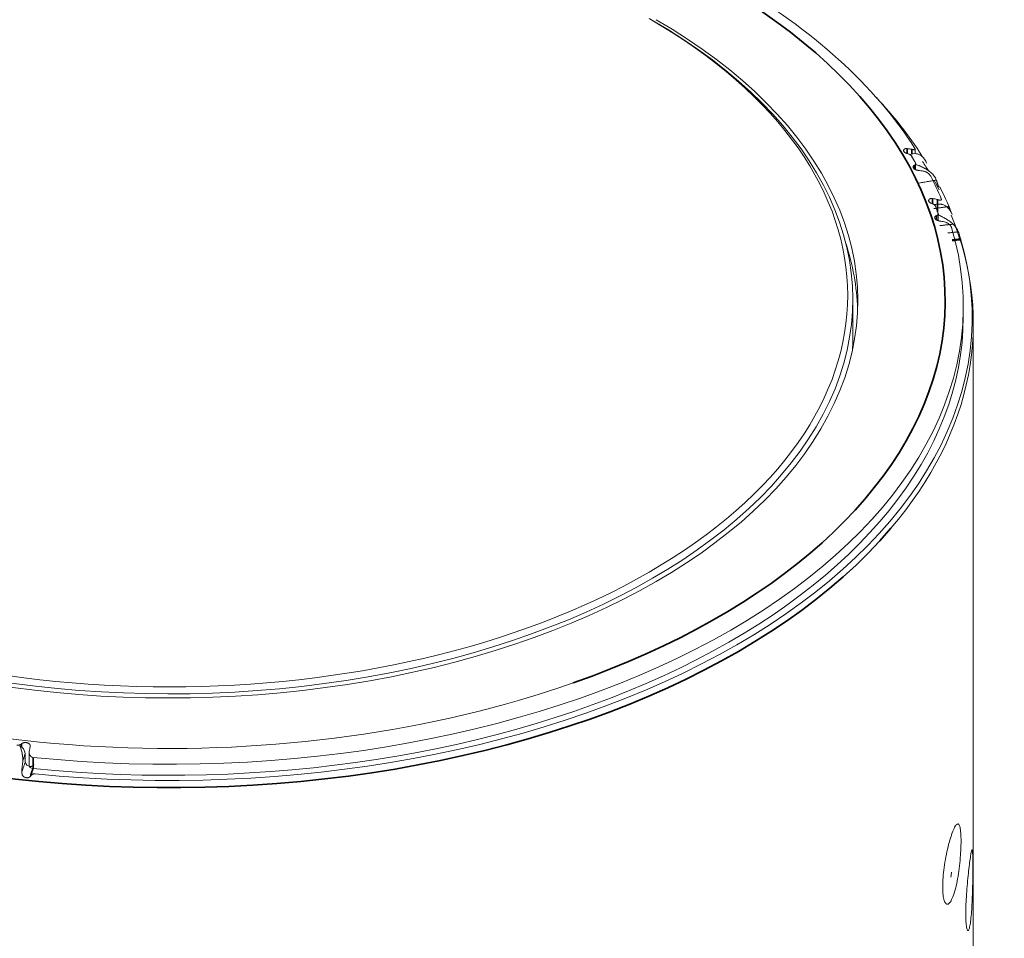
# Model space of a CAD drawing. Header units: millimetres. Extents: x 4 to 1188, y 1 to 840.
# Tile 149 of 256: x 1147 to 1161, y 262 to 274. Entities that reach past the tile are written whole.
import ezdxf

# ---------------------------------------------------------------- set-up
doc = ezdxf.new("R2010")
doc.units = ezdxf.units.MM
doc.layers.add('1', color=7, linetype='Continuous')

msp = doc.modelspace()

# ---------------------------------------------------------------- linework, layer by layer
at = {"layer": '1', "color": 154, "linetype": 'Continuous', "lineweight": 35}
for p, q in [((1159.2519, 272.4786), (1159.2519, 272.5433)), ((1159.3134, 272.4676), (1159.3134, 272.5338)), ((1159.3487, 272.2731), (1159.3487, 272.3203)), ((1159.5914, 271.8099), (1159.5914, 271.8804)), ((1159.6548, 271.7043), (1159.6548, 271.8667)), ((1159.6416, 271.5976), (1159.6416, 271.6525)), ((1147.5026, 264.644), (1147.5026, 264.6012)), ((1147.6584, 264.4625), (1147.6584, 264.3161))]:
    msp.add_line(p, q, dxfattribs=at)
at = {"layer": '1', "color": 154, "linetype": 'Continuous', "lineweight": 13}
for p, q in [((1159.3592, 272.4726), (1159.3592, 272.536)), ((1159.3656, 272.2637), (1159.3656, 272.3402)), ((1159.664, 271.5875), (1159.664, 271.6753)), ((1158.5315, 269.9972), (1158.5315, 270.5415)), ((1159.9982, 270.3074), (1159.9982, 270.4538)), ((1160.1315, 163.5097), (1160.1315, 270.2203)), ((1147.5518, 264.4054), (1147.5518, 264.5143)), ((1147.6032, 264.5315), (1147.6032, 264.354))]:
    msp.add_line(p, q, dxfattribs=at)
for centre, major_axis, ratio, start_param, end_param in [((1149.4649, 270.4538), (10.5333, 0), 0.5773503, 0.3512478, 0.7853982), ((1149.4649, 270.5252), (9.1333, 0), 0.5773503, 3.9269908, 7.0685835), ((1149.4649, 270.5415), (9.0667, 0), 0.5773503, 3.9269908, 7.0685835), ((1149.4649, 270.5959), (-9, 0), 0.5773503, 0.7853982, 3.9269908), ((1149.4649, 270.3074), (-10.6511, 0), 0.5773503, 3.4970237, 3.6351775), ((1149.4649, 270.5124), (10.4, 0), 0.5773503, 0.3074799, 0.3313897), ((1159.1738, 272.1943), (-0.3187, -0.1944), 0.7701381, 2.9921909, 3.4006617), ((1149.4649, 270.2203), (-10.6667, 0), 0.5773503, 3.4745033, 3.4986543), ((1149.4649, 270.4538), (10.5333, 0), 0.5773503, 0.236056, 0.2875427), ((1159.2979, 271.9777), (0.329, 0.1764), 0.7799815, 6.1768449, 6.5853157), ((1149.4649, 270.2203), (-10.6667, 0), 0.5773503, 3.4340062, 3.4550647), ((1149.4649, 270.3074), (-10.6511, 0), 0.5773503, 3.381832, 3.4245439), ((1149.4649, 270.5124), (10.4, 0), 0.5773503, 0.1922882, 0.216198), ((1159.5024, 271.537), (-0.3474, -0.1367), 0.7962061, 3.1277154, 3.5361862), ((1149.4649, 270.2203), (-10.6667, 0), 0.5773503, 2.6847854, 3.3773103), ((1149.4649, 270.4538), (10.5333, 0), 0.5773503, 4.540038, 6.4555363), ((1159.5826, 271.3135), (0.3551, 0.1151), 0.8025634, 0.0352464, 0.4437172), ((1149.4649, 270.3074), (-10.6511, 0), 0.5773503, 1.4026286, 3.3093521), ((1149.4649, 270.3074), (9.1333, 0), 0.5773503, 0.0206167, 0.1871211), ((1149.4649, 270.3074), (-10.5333, 0), 0.5773503, 1.3984453, 3.1415787), ((1149.4649, 269.9972), (-9.0667, 0), 0.5773503, 3.1188161, 3.1415927), ((1149.4649, 270.5252), (-10.2933, 0), 0.5773503, 0.8775843, 2.1183661), ((1147.5714, 264.3789), (0.0401, 0.3712), 0.1501956, 1.4961903, 1.9046611), ((1147.6698, 264.354), (0.0667, 0), 0.5773503, 3.1416017, 4.540038)]:
    msp.add_ellipse(centre, major_axis=major_axis, ratio=ratio, start_param=start_param, end_param=end_param, dxfattribs=at)
at = {"layer": '1', "color": 154, "linetype": 'Continuous', "lineweight": 35}
for centre, major_axis, start_param, end_param in [((1149.4649, 270.5252), (-10.2933, 0), 2.1183661, 3.9269908), ((1149.4649, 270.2203), (-10.6667, 0), 0.7853982, 2.6847854)]:
    msp.add_ellipse(centre, major_axis=major_axis, ratio=0.5773503, start_param=start_param, end_param=end_param, dxfattribs=at)
at = {"layer": '1', "color": 154, "linetype": 'Continuous', "lineweight": 13}
for points, knots in [([(1159.2519, 272.5433), (1159.2486, 272.5436), (1159.2421, 272.5436), (1159.236, 272.5429), (1159.2317, 272.542), (1159.2303, 272.5417), (1159.2276, 272.5409), (1159.2263, 272.5405), (1159.2225, 272.5391), (1159.2202, 272.5379), (1159.2171, 272.536), (1159.2161, 272.5353), (1159.2143, 272.5339), (1159.2134, 272.5331), (1159.2111, 272.5308), (1159.2098, 272.5291), (1159.2083, 272.5264), (1159.2078, 272.5255), (1159.2071, 272.5236), (1159.2068, 272.5227), (1159.2062, 272.5198), (1159.2061, 272.5178), (1159.2064, 272.5147), (1159.2065, 272.5137), (1159.207, 272.5117), (1159.2073, 272.5107), (1159.2085, 272.5076), (1159.2096, 272.5056), (1159.2116, 272.5027), (1159.2123, 272.5017), (1159.214, 272.4997), (1159.2149, 272.4988), (1159.2177, 272.496), (1159.2199, 272.4942), (1159.2234, 272.4916), (1159.2247, 272.4907), (1159.2273, 272.489), (1159.2287, 272.4882), (1159.2329, 272.4859), (1159.2358, 272.4845), (1159.2406, 272.4824), (1159.2422, 272.4818), (1159.2455, 272.4805), (1159.2472, 272.4799), (1159.2523, 272.4782), (1159.2558, 272.4772), (1159.2593, 272.4763)], [0, 0, 0, 0, 0.0625, 0.125, 0.125, 0.15625, 0.15625, 0.1875, 0.1875, 0.25, 0.25, 0.28125, 0.28125, 0.3125, 0.3125, 0.375, 0.375, 0.40625, 0.40625, 0.4375, 0.4375, 0.5, 0.5, 0.53125, 0.53125, 0.5625, 0.5625, 0.625, 0.625, 0.65625, 0.65625, 0.6875, 0.6875, 0.75, 0.75, 0.78125, 0.78125, 0.8125, 0.8125, 0.875, 0.875, 0.90625, 0.90625, 0.9375, 0.9375, 1, 1, 1, 1]), ([(1159.3551, 272.5463), (1159.3568, 272.5436), (1159.3579, 272.5412), (1159.3589, 272.5381), (1159.3591, 272.5372), (1159.3592, 272.5354), (1159.3591, 272.5339), (1159.3584, 272.5327), (1159.3578, 272.5318), (1159.3576, 272.5316), (1159.357, 272.5311), (1159.3567, 272.5309), (1159.3552, 272.5298), (1159.3535, 272.5293), (1159.3505, 272.5288), (1159.3494, 272.5287), (1159.3471, 272.5286), (1159.3458, 272.5285), (1159.3418, 272.5287), (1159.3389, 272.5289), (1159.334, 272.5295), (1159.3323, 272.5298), (1159.3288, 272.5304), (1159.3271, 272.5307), (1159.3215, 272.5318), (1159.3176, 272.5327), (1159.3134, 272.5338)], [0, 0, 0, 0, 0.125, 0.125, 0.1875, 0.1875, 0.25, 0.3125, 0.3125, 0.34375, 0.34375, 0.375, 0.375, 0.5, 0.5, 0.5625, 0.5625, 0.625, 0.625, 0.75, 0.75, 0.8125, 0.8125, 0.875, 0.875, 1, 1, 1, 1]), ([(1159.2593, 272.4763), (1159.2651, 272.4748), (1159.2705, 272.4729), (1159.277, 272.4701), (1159.2782, 272.4695), (1159.2808, 272.4683), (1159.282, 272.4676), (1159.2856, 272.4657), (1159.2902, 272.463), (1159.2943, 272.46), (1159.2971, 272.4577), (1159.2981, 272.457), (1159.2999, 272.4554), (1159.3007, 272.4546), (1159.3047, 272.4507), (1159.3072, 272.4475), (1159.3091, 272.4442)], [0, 0, 0, 0, 0.25, 0.25, 0.3125, 0.3125, 0.375, 0.375, 0.5, 0.625, 0.625, 0.6875, 0.6875, 0.75, 0.75, 1, 1, 1, 1]), ([(1159.299, 272.466), (1159.3051, 272.4683), (1159.3111, 272.4702), (1159.3232, 272.4733), (1159.3293, 272.4745), (1159.3475, 272.477), (1159.3598, 272.4772), (1159.3753, 272.4752), (1159.3785, 272.4747), (1159.3846, 272.4735), (1159.3939, 272.4713), (1159.4029, 272.4682), (1159.4208, 272.4606), (1159.4324, 272.4538), (1159.4435, 272.4451)], [0, 0, 0, 0, 0.125, 0.125, 0.25, 0.25, 0.5, 0.5, 0.5625, 0.5625, 0.625, 0.75, 0.75, 1, 1, 1, 1]), ([(1159.3487, 272.3203), (1159.3462, 272.3192), (1159.3419, 272.3168), (1159.3385, 272.3137), (1159.3356, 272.3103), (1159.3345, 272.3086), (1159.3328, 272.3049), (1159.3322, 272.303), (1159.3318, 272.3), (1159.3318, 272.299), (1159.3318, 272.2969), (1159.3319, 272.2959), (1159.3324, 272.2929), (1159.3331, 272.2908), (1159.3345, 272.2878), (1159.335, 272.2867), (1159.3362, 272.2847), (1159.3369, 272.2837), (1159.3392, 272.2808), (1159.3409, 272.2789), (1159.344, 272.2761), (1159.3451, 272.2752), (1159.3474, 272.2734), (1159.3486, 272.2725), (1159.3523, 272.27), (1159.355, 272.2684), (1159.3594, 272.2661), (1159.3609, 272.2653), (1159.364, 272.2639), (1159.3656, 272.2632), (1159.3704, 272.2612), (1159.3737, 272.26), (1159.3789, 272.2584), (1159.3806, 272.2578), (1159.3842, 272.2569), (1159.3859, 272.2564), (1159.3912, 272.2551), (1159.3948, 272.2543), (1159.4002, 272.2533), (1159.402, 272.253), (1159.4056, 272.2525), (1159.4073, 272.2522), (1159.4126, 272.2515), (1159.416, 272.2512), (1159.4194, 272.251)], [0, 0, 0, 0, 0.0625, 0.125, 0.125, 0.1875, 0.1875, 0.25, 0.25, 0.28125, 0.28125, 0.3125, 0.3125, 0.375, 0.375, 0.40625, 0.40625, 0.4375, 0.4375, 0.5, 0.5, 0.53125, 0.53125, 0.5625, 0.5625, 0.625, 0.625, 0.65625, 0.65625, 0.6875, 0.6875, 0.75, 0.75, 0.78125, 0.78125, 0.8125, 0.8125, 0.875, 0.875, 0.90625, 0.90625, 0.9375, 0.9375, 1, 1, 1, 1]), ([(1159.3622, 272.3516), (1159.364, 272.3483), (1159.3651, 272.3452), (1159.3656, 272.3406), (1159.3656, 272.3391), (1159.3652, 272.3363), (1159.3647, 272.3349), (1159.3636, 272.3322), (1159.3628, 272.331), (1159.3608, 272.3285), (1159.3586, 272.3261), (1159.3557, 272.3241), (1159.3524, 272.3221), (1159.3506, 272.3212), (1159.3487, 272.3203)], [0, 0, 0, 0, 0.25, 0.25, 0.375, 0.375, 0.5, 0.5, 0.625, 0.625, 0.75, 0.875, 0.875, 1, 1, 1, 1]), ([(1159.571, 272.2225), (1159.5586, 272.2335), (1159.5449, 272.244), (1159.5227, 272.259), (1159.5151, 272.2639), (1159.5052, 272.2699), (1159.5032, 272.2711), (1159.4991, 272.2735), (1159.4971, 272.2747), (1159.491, 272.2782), (1159.4869, 272.2805), (1159.4661, 272.2918), (1159.4489, 272.3002), (1159.4268, 272.31), (1159.4224, 272.3119), (1159.4135, 272.3157), (1159.4089, 272.3175), (1159.3954, 272.323), (1159.3863, 272.3264), (1159.3771, 272.3297)], [0, 0, 0, 0, 0.25, 0.25, 0.375, 0.375, 0.40625, 0.40625, 0.4375, 0.4375, 0.5, 0.5, 0.75, 0.75, 0.8125, 0.8125, 0.875, 0.875, 1, 1, 1, 1]), ([(1159.4809, 272.2414), (1159.485, 272.2404), (1159.4892, 272.239), (1159.4976, 272.2358), (1159.5018, 272.2339), (1159.5082, 272.2306), (1159.5103, 272.2295), (1159.5145, 272.2271), (1159.5166, 272.2258), (1159.5227, 272.2219), (1159.5267, 272.2192), (1159.5325, 272.2147), (1159.5345, 272.2132), (1159.5382, 272.2101), (1159.5419, 272.2069), (1159.5453, 272.2037), (1159.5479, 272.2013), (1159.5487, 272.2004), (1159.5503, 272.1988), (1159.5511, 272.198), (1159.5549, 272.1938), (1159.5577, 272.1906), (1159.5612, 272.1858), (1159.5623, 272.1843), (1159.5642, 272.1813), (1159.565, 272.1799), (1159.5657, 272.1785)], [0, 0, 0, 0, 0.125, 0.125, 0.25, 0.25, 0.3125, 0.3125, 0.375, 0.375, 0.5, 0.5, 0.5625, 0.5625, 0.625, 0.6875, 0.6875, 0.71875, 0.71875, 0.75, 0.75, 0.875, 0.875, 0.9375, 0.9375, 1, 1, 1, 1]), ([(1159.6736, 272.0339), (1159.6736, 272.0339), (1159.6736, 272.0339), (1159.6725, 272.0358), (1159.6715, 272.0378), (1159.6699, 272.0412), (1159.6693, 272.0424), (1159.6682, 272.0449), (1159.6676, 272.0462), (1159.666, 272.0503), (1159.6648, 272.0532), (1159.6631, 272.0578), (1159.6626, 272.0594), (1159.6614, 272.0627), (1159.6609, 272.0643), (1159.6592, 272.0693), (1159.658, 272.0727), (1159.6564, 272.0779), (1159.6558, 272.0797), (1159.6547, 272.0831), (1159.6541, 272.0848), (1159.6525, 272.09), (1159.6513, 272.0933), (1159.6491, 272.1), (1159.648, 272.1034), (1159.6457, 272.11), (1159.6445, 272.1132), (1159.6421, 272.1196), (1159.6409, 272.1228), (1159.6396, 272.1259)], [0, 0, 0, 0, 0.0013482, 0.0013482, 0.1012134, 0.1012134, 0.151146, 0.151146, 0.2010785, 0.2010785, 0.3009437, 0.3009437, 0.3508763, 0.3508763, 0.4008089, 0.4008089, 0.5006741, 0.5006741, 0.5506067, 0.5506067, 0.6005393, 0.6005393, 0.7004045, 0.7004045, 0.8002696, 0.8002696, 0.9001348, 0.9001348, 1, 1, 1, 1]), ([(1159.6924, 272.0243), (1159.6907, 272.0277), (1159.6893, 272.0303), (1159.6878, 272.0328), (1159.6876, 272.0332), (1159.687, 272.0341), (1159.6868, 272.0344), (1159.6861, 272.0353), (1159.6857, 272.0357), (1159.6852, 272.0361), (1159.6851, 272.0362), (1159.6849, 272.0362), (1159.6848, 272.0362), (1159.6848, 272.0362)], [0, 0, 0, 0, 0.4251023, 0.4251023, 0.5313779, 0.5313779, 0.6376534, 0.6376534, 0.8502046, 0.8502046, 0.9564802, 0.9564802, 1, 1, 1, 1]), ([(1159.5914, 271.8804), (1159.5879, 271.8809), (1159.5811, 271.8814), (1159.5747, 271.881), (1159.57, 271.8805), (1159.5685, 271.8802), (1159.5655, 271.8797), (1159.5641, 271.8793), (1159.5599, 271.8782), (1159.5573, 271.8772), (1159.5537, 271.8755), (1159.5526, 271.8749), (1159.5504, 271.8736), (1159.5493, 271.8729), (1159.5465, 271.8707), (1159.5448, 271.8691), (1159.5427, 271.8666), (1159.542, 271.8657), (1159.5409, 271.8639), (1159.5404, 271.8629), (1159.5391, 271.8601), (1159.5386, 271.8581), (1159.5382, 271.8551), (1159.5382, 271.8541), (1159.5383, 271.852), (1159.5384, 271.851), (1159.5389, 271.8479), (1159.5396, 271.8458), (1159.541, 271.8428), (1159.5416, 271.8417), (1159.5428, 271.8397), (1159.5435, 271.8387), (1159.5458, 271.8357), (1159.5476, 271.8338), (1159.5506, 271.8309), (1159.5517, 271.83), (1159.5541, 271.8282), (1159.5553, 271.8273), (1159.559, 271.8247), (1159.5617, 271.8231), (1159.5661, 271.8207), (1159.5676, 271.82), (1159.5707, 271.8185), (1159.5723, 271.8178), (1159.5771, 271.8158), (1159.5805, 271.8145), (1159.5839, 271.8134)], [0, 0, 0, 0, 0.0625, 0.125, 0.125, 0.15625, 0.15625, 0.1875, 0.1875, 0.25, 0.25, 0.28125, 0.28125, 0.3125, 0.3125, 0.375, 0.375, 0.40625, 0.40625, 0.4375, 0.4375, 0.5, 0.5, 0.53125, 0.53125, 0.5625, 0.5625, 0.625, 0.625, 0.65625, 0.65625, 0.6875, 0.6875, 0.75, 0.75, 0.78125, 0.78125, 0.8125, 0.8125, 0.875, 0.875, 0.90625, 0.90625, 0.9375, 0.9375, 1, 1, 1, 1]), ([(1159.7061, 271.8761), (1159.7073, 271.8733), (1159.7078, 271.8709), (1159.708, 271.8678), (1159.7079, 271.8668), (1159.7074, 271.8651), (1159.7068, 271.8636), (1159.7056, 271.8624), (1159.7046, 271.8616), (1159.7043, 271.8614), (1159.7035, 271.8609), (1159.7031, 271.8607), (1159.7009, 271.8598), (1159.6988, 271.8594), (1159.6951, 271.8591), (1159.6938, 271.8591), (1159.6911, 271.8592), (1159.6896, 271.8592), (1159.6851, 271.8596), (1159.6818, 271.8601), (1159.6765, 271.8611), (1159.6747, 271.8614), (1159.671, 271.8623), (1159.6691, 271.8627), (1159.6632, 271.8642), (1159.6591, 271.8654), (1159.6548, 271.8667)], [0, 0, 0, 0, 0.125, 0.125, 0.1875, 0.1875, 0.25, 0.3125, 0.3125, 0.34375, 0.34375, 0.375, 0.375, 0.5, 0.5, 0.5625, 0.5625, 0.625, 0.625, 0.75, 0.75, 0.8125, 0.8125, 0.875, 0.875, 1, 1, 1, 1]), ([(1159.5839, 271.8134), (1159.5895, 271.8115), (1159.5947, 271.8093), (1159.6007, 271.806), (1159.6019, 271.8053), (1159.6043, 271.804), (1159.6054, 271.8032), (1159.6087, 271.8011), (1159.6128, 271.7981), (1159.6164, 271.7949), (1159.6189, 271.7924), (1159.6197, 271.7916), (1159.6212, 271.7899), (1159.6219, 271.7891), (1159.6252, 271.7849), (1159.6271, 271.7815), (1159.6283, 271.7782)], [0, 0, 0, 0, 0.25, 0.25, 0.3125, 0.3125, 0.375, 0.375, 0.5, 0.625, 0.625, 0.6875, 0.6875, 0.75, 0.75, 1, 1, 1, 1]), ([(1159.6228, 271.8005), (1159.6296, 271.8023), (1159.6364, 271.8038), (1159.65, 271.806), (1159.6568, 271.8068), (1159.6772, 271.808), (1159.6908, 271.8073), (1159.7079, 271.8043), (1159.7113, 271.8036), (1159.718, 271.8019), (1159.7281, 271.7991), (1159.7379, 271.7954), (1159.7572, 271.7866), (1159.7695, 271.7789), (1159.7813, 271.7695)], [0, 0, 0, 0, 0.125, 0.125, 0.25, 0.25, 0.5, 0.5, 0.5625, 0.5625, 0.625, 0.75, 0.75, 1, 1, 1, 1]), ([(1159.8316, 271.7124), (1159.83, 271.718), (1159.8282, 271.7236), (1159.8258, 271.7304), (1159.8253, 271.7318), (1159.8243, 271.7345), (1159.8238, 271.7358), (1159.8224, 271.7398), (1159.8204, 271.745), (1159.8185, 271.7499), (1159.8171, 271.7535), (1159.8166, 271.7547), (1159.8157, 271.757), (1159.8153, 271.7581), (1159.8131, 271.7635), (1159.8115, 271.7673), (1159.8101, 271.7706)], [0, 0, 0, 0, 0.25, 0.25, 0.3125, 0.3125, 0.375, 0.375, 0.5, 0.625, 0.625, 0.6875, 0.6875, 0.75, 0.75, 1, 1, 1, 1]), ([(1159.6416, 271.6525), (1159.6389, 271.6516), (1159.6339, 271.6494), (1159.6298, 271.6466), (1159.6262, 271.6435), (1159.6247, 271.6418), (1159.6221, 271.6383), (1159.6212, 271.6364), (1159.6201, 271.6334), (1159.6199, 271.6324), (1159.6195, 271.6304), (1159.6194, 271.6294), (1159.6193, 271.6263), (1159.6195, 271.6243), (1159.6203, 271.6211), (1159.6206, 271.6201), (1159.6214, 271.618), (1159.6219, 271.617), (1159.6236, 271.6139), (1159.625, 271.6119), (1159.6275, 271.6089), (1159.6284, 271.6079), (1159.6303, 271.606), (1159.6314, 271.605), (1159.6346, 271.6023), (1159.637, 271.6005), (1159.641, 271.5979), (1159.6424, 271.5971), (1159.6452, 271.5955), (1159.6467, 271.5947), (1159.6511, 271.5924), (1159.6543, 271.591), (1159.6592, 271.589), (1159.6609, 271.5883), (1159.6643, 271.5871), (1159.666, 271.5865), (1159.6712, 271.5849), (1159.6747, 271.5838), (1159.6801, 271.5825), (1159.6819, 271.5821), (1159.6855, 271.5813), (1159.6872, 271.5809), (1159.6925, 271.5799), (1159.696, 271.5794), (1159.6995, 271.5789)], [0, 0, 0, 0, 0.0625, 0.125, 0.125, 0.1875, 0.1875, 0.25, 0.25, 0.28125, 0.28125, 0.3125, 0.3125, 0.375, 0.375, 0.40625, 0.40625, 0.4375, 0.4375, 0.5, 0.5, 0.53125, 0.53125, 0.5625, 0.5625, 0.625, 0.625, 0.65625, 0.65625, 0.6875, 0.6875, 0.75, 0.75, 0.78125, 0.78125, 0.8125, 0.8125, 0.875, 0.875, 0.90625, 0.90625, 0.9375, 0.9375, 1, 1, 1, 1]), ([(1159.664, 271.6751), (1159.664, 271.6744), (1159.6639, 271.6737), (1159.6637, 271.6715), (1159.6633, 271.67), (1159.6622, 271.6672), (1159.6615, 271.6659), (1159.6596, 271.6633), (1159.6585, 271.6621), (1159.656, 271.6598), (1159.6531, 271.6576), (1159.6497, 271.6558), (1159.6459, 271.654), (1159.6438, 271.6532), (1159.6416, 271.6525)], [0, 0, 0, 0, 0.0687929, 0.0687929, 0.2239941, 0.2239941, 0.3791953, 0.3791953, 0.5343965, 0.5343965, 0.6895976, 0.8447988, 0.8447988, 1, 1, 1, 1]), ([(1159.8636, 271.5399), (1159.851, 271.5517), (1159.8373, 271.5631), (1159.8153, 271.5796), (1159.8077, 271.585), (1159.7979, 271.5917), (1159.7959, 271.593), (1159.792, 271.5957), (1159.79, 271.597), (1159.7839, 271.6009), (1159.7799, 271.6035), (1159.7595, 271.6161), (1159.7427, 271.6257), (1159.7213, 271.6369), (1159.717, 271.6391), (1159.7083, 271.6435), (1159.7039, 271.6456), (1159.6908, 271.652), (1159.682, 271.656), (1159.6732, 271.6599)], [0, 0, 0, 0, 0.25, 0.25, 0.375, 0.375, 0.40625, 0.40625, 0.4375, 0.4375, 0.5, 0.5, 0.75, 0.75, 0.8125, 0.8125, 0.875, 0.875, 1, 1, 1, 1]), ([(1159.7629, 271.5652), (1159.7672, 271.5638), (1159.7715, 271.5622), (1159.78, 271.5584), (1159.7842, 271.5562), (1159.7904, 271.5526), (1159.7925, 271.5513), (1159.7966, 271.5486), (1159.7986, 271.5472), (1159.8045, 271.5429), (1159.8083, 271.5399), (1159.8138, 271.5351), (1159.8156, 271.5334), (1159.8191, 271.5301), (1159.8224, 271.5267), (1159.8255, 271.5232), (1159.8277, 271.5206), (1159.8285, 271.5197), (1159.8299, 271.518), (1159.8306, 271.5171), (1159.8339, 271.5127), (1159.8362, 271.5093), (1159.839, 271.5044), (1159.8398, 271.5028), (1159.8412, 271.4997), (1159.8417, 271.4982), (1159.8421, 271.4968)], [0, 0, 0, 0, 0.125, 0.125, 0.25, 0.25, 0.3125, 0.3125, 0.375, 0.375, 0.5, 0.5, 0.5625, 0.5625, 0.625, 0.6875, 0.6875, 0.71875, 0.71875, 0.75, 0.75, 0.875, 0.875, 0.9375, 0.9375, 1, 1, 1, 1]), ([(1159.9601, 271.3456), (1159.9596, 271.3473), (1159.9591, 271.3491), (1159.9581, 271.3521), (1159.9578, 271.3534), (1159.9571, 271.3559), (1159.9567, 271.3573), (1159.9556, 271.3615), (1159.9549, 271.3644), (1159.9537, 271.3692), (1159.9533, 271.3708), (1159.9525, 271.3741), (1159.9521, 271.3758), (1159.9508, 271.3809), (1159.95, 271.3844), (1159.9487, 271.3896), (1159.9483, 271.3914), (1159.9474, 271.3949), (1159.9469, 271.3967), (1159.9456, 271.4019), (1159.9447, 271.4054), (1159.9428, 271.4122), (1159.9418, 271.4156), (1159.9397, 271.4223), (1159.9387, 271.4257), (1159.9365, 271.4322), (1159.9354, 271.4354), (1159.9342, 271.4386)], [0, 0, 0, 0, 0.0858304, 0.0858304, 0.1366176, 0.1366176, 0.1874048, 0.1874048, 0.2889792, 0.2889792, 0.3397664, 0.3397664, 0.3905536, 0.3905536, 0.492128, 0.492128, 0.5429152, 0.5429152, 0.5937024, 0.5937024, 0.6952768, 0.6952768, 0.7968512, 0.7968512, 0.8984256, 0.8984256, 1, 1, 1, 1]), ([(1159.9664, 271.3342), (1159.9654, 271.3377), (1159.9647, 271.3404), (1159.964, 271.343), (1159.9639, 271.3434), (1159.9637, 271.3443), (1159.9636, 271.3446), (1159.9634, 271.3456), (1159.9633, 271.346), (1159.9633, 271.3464), (1159.9633, 271.3464), (1159.9633, 271.3465), (1159.9633, 271.3465), (1159.9633, 271.3465)], [0, 0, 0, 0, 0.4337333, 0.4337333, 0.5421666, 0.5421666, 0.6506, 0.6506, 0.8674666, 0.8674666, 0.9758999, 0.9758999, 1, 1, 1, 1]), ([(1147.5026, 264.644), (1147.4988, 264.6407), (1147.4944, 264.6378), (1147.4884, 264.6345), (1147.4871, 264.6339), (1147.4846, 264.6327), (1147.4833, 264.6321), (1147.4794, 264.6305), (1147.474, 264.6285), (1147.4684, 264.6271), (1147.4641, 264.6263), (1147.4626, 264.626), (1147.4597, 264.6256), (1147.4582, 264.6254), (1147.451, 264.6248), (1147.4452, 264.6248), (1147.4394, 264.6255)], [0, 0, 0, 0, 0.25, 0.25, 0.3125, 0.3125, 0.375, 0.375, 0.5, 0.625, 0.625, 0.6875, 0.6875, 0.75, 0.75, 1, 1, 1, 1]), ([(1147.4782, 264.6186), (1147.4815, 264.6115), (1147.4846, 264.6042), (1147.4905, 264.5893), (1147.4933, 264.5817), (1147.5011, 264.5581), (1147.5056, 264.5415), (1147.51, 264.5196), (1147.5108, 264.5152), (1147.5124, 264.5062), (1147.5145, 264.4927), (1147.5161, 264.4789), (1147.5185, 264.4511), (1147.5191, 264.432), (1147.5188, 264.4126)], [0, 0, 0, 0, 0.125, 0.125, 0.25, 0.25, 0.5, 0.5, 0.5625, 0.5625, 0.625, 0.75, 0.75, 1, 1, 1, 1]), ([(1147.6177, 264.6035), (1147.6184, 264.6063), (1147.6193, 264.612), (1147.6191, 264.6175), (1147.6184, 264.6216), (1147.6182, 264.623), (1147.6175, 264.6256), (1147.617, 264.6269), (1147.6156, 264.6307), (1147.6143, 264.6331), (1147.612, 264.6366), (1147.6112, 264.6378), (1147.6093, 264.64), (1147.6084, 264.6411), (1147.6053, 264.6442), (1147.603, 264.6461), (1147.5992, 264.6487), (1147.5978, 264.6496), (1147.5951, 264.6512), (1147.5937, 264.6519), (1147.5893, 264.654), (1147.5862, 264.6553), (1147.5813, 264.6569), (1147.5796, 264.6574), (1147.5762, 264.6582), (1147.5744, 264.6586), (1147.5692, 264.6597), (1147.5657, 264.6601), (1147.5602, 264.6606), (1147.5584, 264.6607), (1147.5547, 264.6608), (1147.5529, 264.6608), (1147.5474, 264.6606), (1147.5437, 264.6603), (1147.5383, 264.6595), (1147.5365, 264.6592), (1147.533, 264.6585), (1147.5312, 264.6581), (1147.5261, 264.6567), (1147.5228, 264.6556), (1147.518, 264.6536), (1147.5165, 264.6529), (1147.5134, 264.6514), (1147.512, 264.6505), (1147.5077, 264.648), (1147.5051, 264.6461), (1147.5026, 264.644)], [0, 0, 0, 0, 0.0625, 0.125, 0.125, 0.15625, 0.15625, 0.1875, 0.1875, 0.25, 0.25, 0.28125, 0.28125, 0.3125, 0.3125, 0.375, 0.375, 0.40625, 0.40625, 0.4375, 0.4375, 0.5, 0.5, 0.53125, 0.53125, 0.5625, 0.5625, 0.625, 0.625, 0.65625, 0.65625, 0.6875, 0.6875, 0.75, 0.75, 0.78125, 0.78125, 0.8125, 0.8125, 0.875, 0.875, 0.90625, 0.90625, 0.9375, 0.9375, 1, 1, 1, 1]), ([(1147.6584, 264.4625), (1147.6535, 264.463), (1147.6489, 264.4641), (1147.6422, 264.4668), (1147.64, 264.4678), (1147.6358, 264.4702), (1147.6318, 264.4727), (1147.6282, 264.4758), (1147.6256, 264.4782), (1147.6247, 264.479), (1147.6231, 264.4807), (1147.6223, 264.4815), (1147.6185, 264.4859), (1147.6158, 264.4897), (1147.6123, 264.4957), (1147.6113, 264.4977), (1147.6093, 264.5019), (1147.6085, 264.504), (1147.6062, 264.5104), (1147.605, 264.5147), (1147.6039, 264.5214), (1147.6036, 264.5236), (1147.6032, 264.528), (1147.6032, 264.5302), (1147.6032, 264.5368), (1147.6037, 264.5412), (1147.6046, 264.5455)], [0, 0, 0, 0, 0.125, 0.125, 0.1875, 0.1875, 0.25, 0.3125, 0.3125, 0.34375, 0.34375, 0.375, 0.375, 0.5, 0.5, 0.5625, 0.5625, 0.625, 0.625, 0.75, 0.75, 0.8125, 0.8125, 0.875, 0.875, 1, 1, 1, 1]), ([(1147.6686, 264.3659), (1147.6649, 264.361), (1147.6608, 264.3569), (1147.6509, 264.3496), (1147.6449, 264.3468), (1147.635, 264.3444), (1147.6316, 264.344), (1147.6263, 264.3437), (1147.6244, 264.3436), (1147.6216, 264.3437), (1147.6207, 264.3438), (1147.6188, 264.3439), (1147.6181, 264.344), (1147.5791, 264.3481), (1147.5574, 264.3686), (1147.5518, 264.4054)], [0, 0, 0, 0, 0.1212478, 0.1212478, 0.2677065, 0.2677065, 0.3409359, 0.3409359, 0.3775505, 0.3775505, 0.3958579, 0.3958579, 0.4141652, 0.4141652, 1, 1, 1, 1]), ([(1147.5056, 264.2629), (1147.5061, 264.256), (1147.5071, 264.2493), (1147.5098, 264.2394), (1147.5108, 264.2362), (1147.5128, 264.2314), (1147.5135, 264.2298), (1147.515, 264.2267), (1147.5159, 264.2252), (1147.5186, 264.2207), (1147.5207, 264.2178), (1147.5242, 264.2139), (1147.5255, 264.2126), (1147.5281, 264.2101), (1147.5322, 264.2067), (1147.5368, 264.2038), (1147.5417, 264.2013), (1147.5434, 264.2005), (1147.5467, 264.1991), (1147.5484, 264.1985), (1147.5536, 264.1968), (1147.5571, 264.1959), (1147.5624, 264.1948), (1147.5642, 264.1945), (1147.5678, 264.194), (1147.5696, 264.1938), (1147.575, 264.1933), (1147.5785, 264.1933), (1147.5838, 264.1937), (1147.5856, 264.1939), (1147.589, 264.1945), (1147.5942, 264.1956), (1147.5989, 264.1974), (1147.6035, 264.1997), (1147.605, 264.2005), (1147.6078, 264.2023), (1147.6105, 264.2042), (1147.613, 264.2064), (1147.6155, 264.2086), (1147.6166, 264.2098), (1147.62, 264.2134), (1147.6221, 264.216), (1147.624, 264.2188)], [0, 0, 0, 0, 0.125, 0.125, 0.1875, 0.1875, 0.21875, 0.21875, 0.25, 0.25, 0.3125, 0.3125, 0.34375, 0.34375, 0.375, 0.4375, 0.4375, 0.46875, 0.46875, 0.5, 0.5, 0.5625, 0.5625, 0.59375, 0.59375, 0.625, 0.625, 0.6875, 0.6875, 0.71875, 0.71875, 0.75, 0.8125, 0.8125, 0.84375, 0.84375, 0.875, 0.90625, 0.90625, 0.9375, 0.9375, 1, 1, 1, 1]), ([(1147.624, 264.2188), (1147.6271, 264.2231), (1147.6307, 264.2271), (1147.6359, 264.2314), (1147.637, 264.2322), (1147.6392, 264.2338), (1147.6404, 264.2346), (1147.6439, 264.2368), (1147.6488, 264.2394), (1147.654, 264.2414), (1147.6581, 264.2427), (1147.6594, 264.243), (1147.6622, 264.2437), (1147.6636, 264.244), (1147.6706, 264.2451), (1147.6763, 264.2453), (1147.6821, 264.2448)], [0, 0, 0, 0, 0.25, 0.25, 0.3125, 0.3125, 0.375, 0.375, 0.5, 0.625, 0.625, 0.6875, 0.6875, 0.75, 0.75, 1, 1, 1, 1]), ([(1159.7251, 262.7448), (1159.7251, 262.7837), (1159.7281, 262.8661), (1159.7432, 263.0043), (1159.7669, 263.1441), (1159.7955, 263.2778), (1159.8277, 263.3954), (1159.8604, 263.4878), (1159.8911, 263.5546), (1159.9182, 263.5856), (1159.9399, 263.5783), (1159.9564, 263.5393), (1159.9662, 263.4637), (1159.9691, 263.3581), (1159.9663, 263.2336), (1159.9564, 263.0947), (1159.9399, 262.9538), (1159.9182, 262.8191), (1159.8911, 262.7008), (1159.8604, 262.6082), (1159.8277, 262.5416), (1159.7955, 262.5113), (1159.7669, 262.5197), (1159.7431, 262.5596), (1159.728, 262.6358), (1159.7251, 262.706), (1159.7251, 262.7448)], [0, 0, 0, 0, 0.0420892, 0.082711, 0.1249954, 0.1669805, 0.2076666, 0.249993, 0.2922277, 0.3329137, 0.3749923, 0.4172713, 0.4578933, 0.5000047, 0.5420218, 0.5826436, 0.6250215, 0.6670053, 0.7076914, 0.7500175, 0.7922515, 0.8329373, 0.8750172, 0.9173768, 0.9579835, 1, 1, 1, 1]), ([(1160.0314, 262.3893), (1160.0314, 262.4282), (1160.0329, 262.5108), (1160.0404, 262.6498), (1160.0518, 262.7911), (1160.065, 262.9265), (1160.079, 263.046), (1160.0922, 263.1402), (1160.1034, 263.2088), (1160.1122, 263.2412), (1160.1183, 263.2349), (1160.1224, 263.1968), (1160.1245, 263.1217), (1160.125, 263.0162), (1160.1245, 262.8916), (1160.1224, 262.7522), (1160.1183, 262.6105), (1160.1122, 262.4747), (1160.1034, 262.355), (1160.0922, 262.2606), (1160.079, 262.1922), (1160.065, 262.16), (1160.0518, 262.1667), (1160.0404, 262.2052), (1160.0329, 262.2805), (1160.0314, 262.3505), (1160.0314, 262.3893)], [0, 0, 0, 0, 0.0420892, 0.082711, 0.1249954, 0.1669805, 0.2076666, 0.249993, 0.2922277, 0.3329137, 0.3749923, 0.4172713, 0.4578933, 0.5000047, 0.5420218, 0.5826436, 0.6250215, 0.6670053, 0.7076914, 0.7500175, 0.7922515, 0.8329373, 0.8750172, 0.9173768, 0.9579835, 1, 1, 1, 1]), ([(1159.8439, 262.9387), (1159.8434, 262.9387), (1159.8428, 262.9377), (1159.8411, 262.9316), (1159.84, 262.9244), (1159.8372, 262.9021), (1159.8358, 262.8884), (1159.8346, 262.8726)], [0, 0, 0, 0, 0.2198207, 0.2198207, 0.5973572, 0.5973572, 1, 1, 1, 1])]:
    msp.add_open_spline(points, degree=3, knots=knots, dxfattribs=at)
for points, degree in [([(1159.3134, 272.5338), (1159.3036, 272.5363), (1159.2834, 272.5404), (1159.2626, 272.5427), (1159.2519, 272.5433)], 3), ([(1159.3091, 272.4442), (1159.3268, 272.4135), (1159.3445, 272.3826), (1159.3622, 272.3516)], 3), ([(1159.4194, 272.251), (1159.43, 272.2503), (1159.4509, 272.248), (1159.471, 272.2439), (1159.4809, 272.2414)], 3), ([(1159.3998, 272.083), (1159.6396, 272.1259)], 1), ([(1159.6548, 271.8667), (1159.6446, 271.8699), (1159.6239, 271.8753), (1159.6023, 271.879), (1159.5914, 271.8804)], 3), ([(1159.6064, 271.7466), (1159.7813, 271.7695)], 1), ([(1159.6283, 271.7782), (1159.6397, 271.7464), (1159.6512, 271.7146), (1159.6626, 271.6826)], 3), ([(1159.6874, 271.5208), (1159.8636, 271.5399)], 1), ([(1159.6995, 271.5789), (1159.7105, 271.5775), (1159.732, 271.5738), (1159.7528, 271.5683), (1159.7629, 271.5652)], 3), ([(1159.7952, 271.4236), (1159.9342, 271.4386)], 1), ([(1159.9634, 271.3465), (1159.9076, 271.3408), (1159.8517, 271.3352)], 2), ([(1147.5518, 264.5143), (1147.5443, 264.5623), (1147.5198, 264.5969), (1147.4782, 264.6186)], 3), ([(1147.6046, 264.5455), (1147.6067, 264.5558), (1147.611, 264.5757), (1147.6154, 264.5944), (1147.6177, 264.6035)], 3), ([(1147.5518, 264.5143), (1147.5188, 264.4126)], 1), ([(1147.5518, 264.4054), (1147.5056, 264.2629)], 1)]:
    msp.add_open_spline(points, degree=degree, dxfattribs=at)
at = {"layer": '1', "color": 154, "linetype": 'Continuous', "lineweight": 35}
for points in [[(1159.7831, 271.7669), (1159.7921, 271.7681), (1159.8011, 271.7693), (1159.8101, 271.7706)], [(1159.9664, 271.3342), (1159.9285, 271.3304), (1159.8905, 271.3265), (1159.8525, 271.3227)]]:
    msp.add_open_spline(points, degree=3, dxfattribs=at)
msp.add_open_spline([(1147.624, 264.2188), (1147.6296, 264.2371), (1147.6351, 264.2555), (1147.6451, 264.2883), (1147.6494, 264.3027), (1147.6538, 264.3171)], degree=3, knots=[0, 0, 0, 0, 0.5606518, 0.5606518, 1, 1, 1, 1], dxfattribs=at)

doc.saveas('drawing.dxf')
